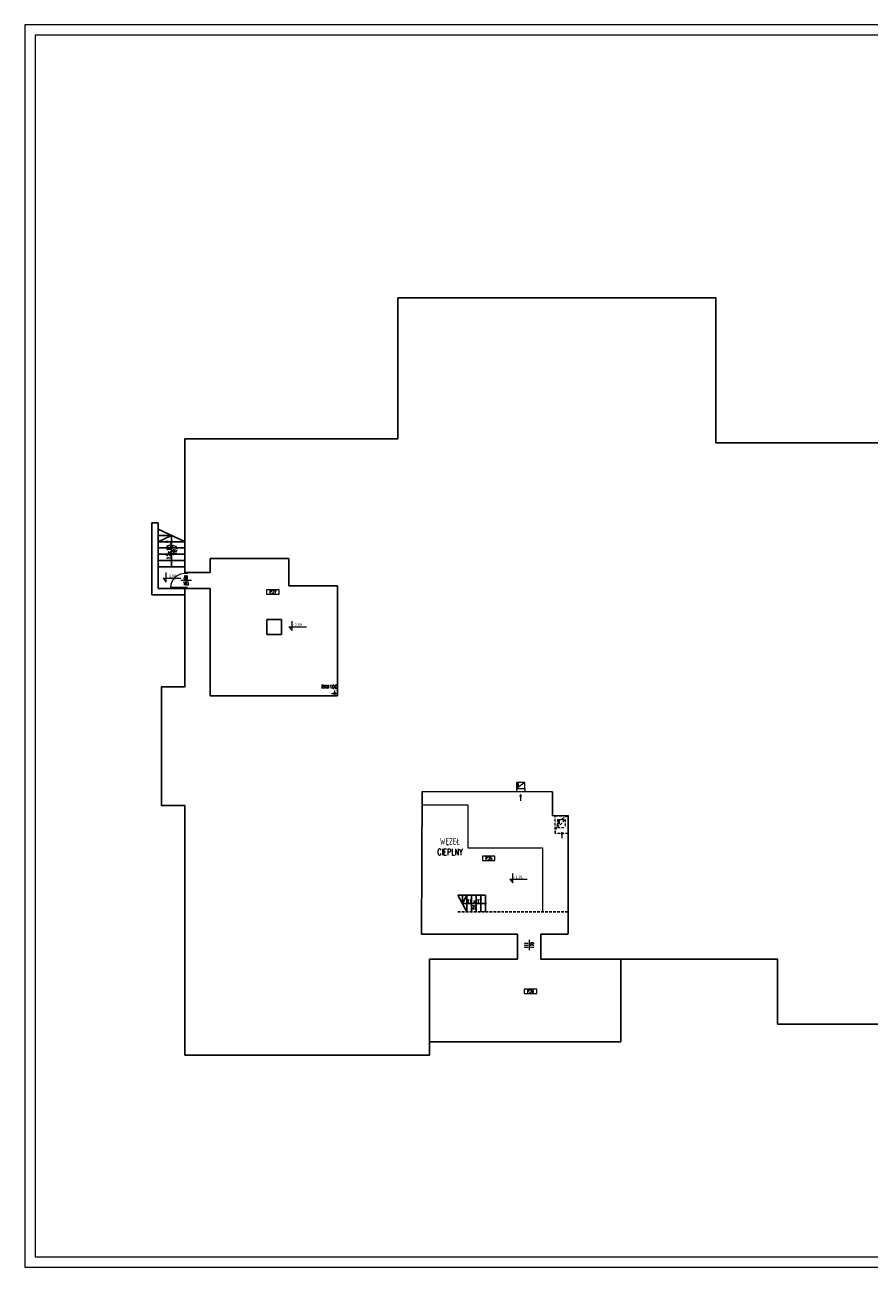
# Model space of a CAD drawing. Header units: millimetres. Extents: x 12584 to 77584, y 9983 to 29820.
# Tile 25 of 176: x 12584 to 16620, y 23880 to 29820. Entities that reach past the tile are written whole.
import ezdxf

# ---------------------------------------------------------------- set-up
doc = ezdxf.new("R2010")
doc.units = ezdxf.units.MM
doc.linetypes.add('ACAD_ISO10W100', pattern=[18, 12, -3, 0, -3])
doc.linetypes.add('HIDDEN', pattern=[9.525, 6.35, -3.175])
for name, color, linetype, lineweight in [('m_armatura', 5, 'Continuous', 5), ('m_tabela', 7, 'Continuous', 20), ('m_tekst', 7, 'Continuous', 13), ('m_wentylacja', 1, 'Continuous', 5), ('mr_cienka', 7, 'Continuous', 9), ('mr_instalacje', 1, 'Continuous', 9), ('mr_opis', 7, 'Continuous', 9), ('mr_otwory', 7, 'Continuous', 9), ('mr_stolarka', 7, 'Continuous', 13), ('mr_wentylacja', 1, 'Continuous', 13), ('mr_ściany', 7, 'Continuous', 25)]:
    doc.layers.add(name, color=color, linetype=linetype, lineweight=lineweight)
doc.styles.add('styl1', font='simplex.shx', dxfattribs={"width": 0.75})
doc.styles.add('TABELKA', font='arial.ttf')
doc.styles.add('WYM', font='simplex.shx', dxfattribs={"width": 0.5})
doc.styles.add('XFINE', font='tahoma.ttf')

# ---------------------------------------------------------------- blocks, each defined once
blk = doc.blocks.new('KOTA')
at = {"layer": 'mr_opis', "color": 0}
for p, q in [((-16.6, 20), (76.8, 20)), ((-16.6, 20), (0, 0)), ((0, 0), (0, 50))]:
    blk.add_line(p, q, dxfattribs=at)
at = {"layer": 'mr_opis', "color": 0, "style": 'TABELKA', "flags": 4}
blk.add_attdef('POZIOM', (1.4, 25), '', height=13.7, rotation=360, dxfattribs=at)
blk = doc.blocks.new('strz')
at = {"layer": 'm_wentylacja', "ltscale": 2}
h = blk.add_hatch(color=0, dxfattribs=at)
h.paths.add_polyline_path([(0, 9.8), (-2.9, 9.8), (0, 0)])
h.paths.add_polyline_path([(2.9, 9.8), (0, 9.8), (0, 0)])
at = {"layer": 'm_wentylacja', "color": 0, "ltscale": 2}
for p, q in [((0, 0), (-2.9, 9.8)), ((-2.9, 9.8), (2.9, 9.8)), ((0, 0), (0, 29.8)), ((0, 0), (2.9, 9.8))]:
    blk.add_line(p, q, dxfattribs=at)

msp = doc.modelspace()

# ---------------------------------------------------------------- linework, layer by layer
at = {"layer": 'm_armatura'}
for p, q in [((14480.1, 26090.6), (14701.6, 26090.6)), ((14701.4, 26090.2), (14701.4, 25885.3)), ((14701.4, 25885.3), (15057.9, 25885.3)), ((15057.9, 25885.3), (15057.9, 25575.8))]:
    msp.add_line(p, q, dxfattribs=at)
at = {"layer": 'm_tabela'}
for p, q in [((12583.6, 29819.8), (12583.6, 23879.8)), ((20993.6, 29819.8), (12583.6, 29819.8)), ((12633.6, 29769.8), (12633.6, 23929.8)), ((20943.6, 29769.8), (12633.6, 29769.8)), ((12583.6, 23879.8), (20993.6, 23879.8)), ((12633.6, 23929.8), (20943.6, 23929.8))]:
    msp.add_line(p, q, dxfattribs=at)
at = {"layer": 'mr_cienka', "ltscale": 2}
for p, q in [((13738.9, 27118.3), (13738.9, 27098.3)), ((13798.9, 27118.3), (13738.9, 27118.3)), ((13738.9, 27098.3), (13798.9, 27098.3)), ((13798.9, 27098.3), (13798.9, 27118.3)), ((14770.8, 25844.5), (14770.8, 25824.5)), ((14830.8, 25844.5), (14770.8, 25844.5)), ((14770.8, 25824.5), (14830.8, 25824.5)), ((14970.6, 25208.8), (14970.6, 25188.8)), ((15030.6, 25208.8), (14970.6, 25208.8)), ((14970.6, 25188.8), (15030.6, 25188.8))]:
    msp.add_line(p, q, dxfattribs=at)
at = {"layer": 'mr_cienka'}
for points in [[(14830.8, 25824.5), (14830.8, 25844.5)], [(15030.6, 25188.8), (15030.6, 25208.8)]]:
    msp.add_lwpolyline(points, dxfattribs=at)
at = {"layer": 'mr_instalacje', "color": 6, "linetype": 'ACAD_ISO10W100', "ltscale": 0.6}
for p, q in [((14049.8, 26622.8), (14079.8, 26622.8)), ((14064.8, 26607.8), (14064.8, 26637.8))]:
    msp.add_line(p, q, dxfattribs=at)
at = {"layer": 'mr_instalacje', "color": 6}
msp.add_circle((14064.8, 26622.8), 5, dxfattribs=at)
at = {"layer": 'mr_otwory', "ltscale": 2}
for p, q in [((13379.7, 27163.5), (13329.7, 27163.5)), ((14993.7, 25445), (14993.7, 25395))]:
    msp.add_line(p, q, dxfattribs=at)
at = {"layer": 'mr_stolarka', "ltscale": 2}
for p, q in [((13349.1, 27196.8), (13349.1, 27201.8)), ((13359.1, 27196.8), (13349.1, 27196.8)), ((13349.1, 27196.8), (13349.1, 27196.8)), ((13359.1, 27201.8), (13359.1, 27196.8)), ((13359.1, 27196.8), (13359.1, 27201.8)), ((13349.1, 27129.8), (13280.1, 27129.8)), ((13336.1, 27129.8), (13336.1, 27129.8)), ((13359.1, 27129.8), (13349.1, 27129.8)), ((13349.1, 27129.8), (13349.1, 27124.8)), ((13359.1, 27124.8), (13359.1, 27129.8)), ((13359.1, 27129.8), (13359.1, 27124.8))]:
    msp.add_line(p, q, dxfattribs=at)
msp.add_arc((13348.8, 27128.1), 68.7, 89.75889, 178.55606, dxfattribs=at)
at = {"layer": 'mr_wentylacja', "ltscale": 2}
msp.add_line((14973.4, 26196.8), (14933.4, 26168.8), dxfattribs=at)
at = {"layer": 'mr_wentylacja'}
for p, q in [((14933.4, 26168.8), (14933.4, 26152.3)), ((14973.4, 26168.8), (14973.4, 26152.3))]:
    msp.add_line(p, q, dxfattribs=at)
at = {"layer": 'mr_wentylacja', "linetype": 'HIDDEN', "ltscale": 2}
for p, q in [((15129.1, 26020), (15129.1, 25982)), ((15129.1, 25982), (15167.1, 26020)), ((15129.1, 26020), (15167.1, 26020)), ((15167.1, 26020), (15167.1, 25982)), ((15129.1, 25982), (15167.1, 25982))]:
    msp.add_line(p, q, dxfattribs=at)
at = {"layer": 'mr_wentylacja', "ltscale": 2}
msp.add_lwpolyline([(14933.4, 26196.8), (14933.4, 26168.8), (14973.4, 26168.8), (14973.4, 26196.8)], close=True, dxfattribs=at)
at = {"layer": 'mr_wentylacja', "linetype": 'HIDDEN', "ltscale": 2}
msp.add_lwpolyline([(15118.6, 26037.8), (15181.1, 26037.8), (15181.1, 25953.9), (15118.6, 25953.9)], close=True, dxfattribs=at)
msp.add_lwpolyline([(15118.6, 25953.9), (15135.2, 26016.1), (15181.1, 26037.8)], dxfattribs=at)
at = {"layer": 'mr_ściany', "ltscale": 2}
for p, q in [((13190.6, 27093.8), (13190.6, 27438.8)), ((13190.6, 27438.8), (13221.6, 27438.8)), ((13221.6, 27124.8), (13221.6, 27438.8)), ((13347.5, 27348.8), (13221.6, 27408.8)), ((13221.6, 27378.4), (13285.3, 27378.4)), ((13285.3, 27378.4), (13221.6, 27348.4)), ((13221.6, 27348.4), (13349.1, 27348.4)), ((13285.3, 27228.4), (13285.3, 27378.4)), ((13221.6, 27318.4), (13349.1, 27318.4)), ((13221.6, 27288.4), (13349.1, 27288.4)), ((13469.1, 27201.8), (13469.1, 27267.8)), ((13469.1, 27267.8), (13845.1, 27267.8)), ((13845.1, 27267.8), (13845.1, 27136.8)), ((13221.6, 27258.4), (13349.1, 27258.4)), ((13221.6, 27228.4), (13349.1, 27228.4)), ((13349.1, 27201.8), (13469.1, 27201.8)), ((13349.1, 27093.8), (13190.6, 27093.8)), ((13349.1, 27124.8), (13221.6, 27124.8)), ((13349.1, 27124.8), (13469.1, 27124.8)), ((13469.1, 26611.8), (13469.1, 27124.8)), ((13845.1, 27136.8), (14078.1, 27136.8)), ((14078.1, 27136.8), (14078.1, 26611.8)), ((13811.1, 26976.8), (13741.1, 26976.8)), ((13741.1, 26904.8), (13741.1, 26976.8)), ((13811.1, 26904.8), (13811.1, 26976.8)), ((13811.1, 26904.8), (13741.1, 26904.8)), ((14078.1, 26611.8), (13469.1, 26611.8)), ((14482.1, 26153.8), (14480.1, 25471.8)), ((14482.1, 26153.8), (14480.1, 25471.8)), ((15105.1, 26151.8), (14482.1, 26153.8)), ((15105.1, 26151.8), (14482.1, 26153.8)), ((15105.1, 26151.8), (15105.1, 26037.8)), ((15181.1, 26038.8), (15105.1, 26037.8)), ((15181.1, 26038.8), (15181.1, 25471.8)), ((14653.1, 25658.8), (14697.1, 25578.8)), ((14653.1, 25658.8), (14785.1, 25658.8)), ((14675.1, 25618.8), (14675.1, 25658.8)), ((14675.1, 25618.8), (14697.1, 25658.8)), ((14783.1, 25618.8), (14675.1, 25618.8)), ((14697.1, 25658.8), (14697.1, 25578.8)), ((14719.1, 25658.8), (14719.1, 25578.8)), ((14741.1, 25658.8), (14741.1, 25578.8)), ((14763.1, 25658.8), (14763.1, 25578.8)), ((14785.1, 25658.8), (14785.1, 25578.8)), ((14480.1, 25471.8), (14939.1, 25471.8)), ((14480.1, 25471.8), (14587.1, 25471.8)), ((14939.1, 25471.8), (14939.1, 25351.8)), ((15050.1, 25471.8), (15179.1, 25471.8)), ((15050.1, 25471.8), (15050.1, 25351.8)), ((15432.1, 25351.8), (15432.1, 24956.8)), ((14518.1, 24956.8), (15432.1, 24956.8))]:
    msp.add_line(p, q, dxfattribs=at)
at = {"layer": 'mr_ściany', "linetype": 'HIDDEN', "ltscale": 2}
for p, q in [((14653.1, 25578.8), (14785.1, 25578.8)), ((14785.1, 25578.8), (15181.1, 25578.8))]:
    msp.add_line(p, q, dxfattribs=at)
at = {"layer": 'mr_ściany', "ltscale": 2}
for points in [[(15050.1, 25351.8), (16182.1, 25351.8), (16182.1, 25041.8), (16675.1, 25041.8), (16675.1, 25351.8), (18356.1, 25351.8), (18356.1, 24909.8), (19522.1, 24909.8), (19522.1, 26089.8), (19636.1, 26089.8), (19636.1, 26656.8), (19524.1, 26656.8), (19524.1, 27843.8), (18510.1, 27843.8), (18510.1, 28518.8), (16992.1, 28518.8), (16992.1, 27821.8), (15887.1, 27821.8), (15887.1, 28513.8), (14367.1, 28513.8), (14367.1, 27840.8), (13349.1, 27840.8), (13349.1, 27201.8)], [(13349.1, 27124.8), (13349.1, 26654.8), (13237.1, 26654.8), (13237.1, 26086.8), (13349.1, 26086.8), (13349.1, 24893.8), (14518.1, 24893.8), (14518.1, 25351.8), (14939.1, 25351.8)]]:
    msp.add_lwpolyline(points, dxfattribs=at)
msp.add_circle((14785.1, 25618.8), 2, dxfattribs=at)

# ---------------------------------------------------------------- block references
at = {"layer": 'mr_opis'}
ref = msp.add_blockref('KOTA', (13259.4, 27155.6), dxfattribs=dict(at, xscale=0.8999999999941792, yscale=0.8999999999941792, zscale=0.6))
ref.add_attrib('POZIOM', '- 2,08', (13263.1, 27178.1), dxfattribs={"layer": '0', "height": 12.3, "style": 'TABELKA', "flags": 4})
ref = msp.add_blockref('KOTA', (13861.2, 26923.9), dxfattribs=dict(at, xscale=0.8999999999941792, yscale=0.8999999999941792, zscale=0.6))
ref.add_attrib('POZIOM', '- 2,08', (13864.9, 26946.4), dxfattribs={"layer": '0', "height": 12.3, "style": 'TABELKA', "flags": 4})
ref = msp.add_blockref('KOTA', (14916.3, 25717), dxfattribs=dict(at, xscale=0.8999999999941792, yscale=0.8999999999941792, zscale=0.6))
ref.add_attrib('POZIOM', '- 1,91', (14920, 25739.5), dxfattribs={"layer": '0', "height": 12.3, "style": 'TABELKA', "flags": 4})
at = {"layer": 'mr_wentylacja', "xscale": -1, "rotation": 180}
for p in [(14953.4, 26140), (15150, 25960.4)]:
    msp.add_blockref('strz', p, dxfattribs=at)

# ---------------------------------------------------------------- texts
at = {"layer": 'm_tekst', "ltscale": 3, "insert": (14616, 25890.3), "char_height": 30, "attachment_point": 5, "style": 'styl1'}
msp.add_mtext_dynamic_manual_height_columns('WĘZEŁ CIEPLNY', width=53.057, gutter_width=350, heights=[0], dxfattribs=at)
at = {"layer": 'mr_opis', "insert": (13262.8, 27308.9), "char_height": 17, "attachment_point": 2, "rotation": 90, "style": 'XFINE'}
msp.add_mtext('{\\Fsimplex|c238;12x15,7\\P28,7}', dxfattribs=at)
at = {"layer": 'mr_opis', "ltscale": 2, "char_height": 17, "width": 59.437, "attachment_point": 1, "style": 'WYM'}
for s, insert in [('0', (14935.6, 26195.2)), ('0', (15132.5, 26017.4)), ('\\pxqc;{\\W0.6;11 x 17\\P22}', (14702.3, 25637.8))]:
    msp.add_mtext(s, dxfattribs=dict(at, insert=insert))
at = {"layer": 'mr_otwory', "ltscale": 2, "char_height": 17, "attachment_point": 5}
for s, width, insert, style in [('80\\P183', 54.568, (13353.5, 27162.7), 'WYM'), ('P.27', 40, (13768.9, 27108.3), 'WYM'), ('RK%%C100', 62.34, (14038.8, 26655), 'styl1'), ('P.25', 40, (14800.8, 25834.5), 'WYM'), ('P.26', 40, (15000.6, 25198.8), 'WYM')]:
    msp.add_mtext_dynamic_manual_height_columns(s, width=width, gutter_width=75, heights=[0], dxfattribs=dict(at, insert=insert, style=style))
at = {"layer": 'mr_otwory', "ltscale": 2, "insert": (14994.5, 25418.8), "char_height": 17, "attachment_point": 5, "rotation": 90, "style": 'WYM'}
msp.add_mtext_dynamic_manual_height_columns('111\\P170', width=54.568, gutter_width=75, heights=[0], dxfattribs=at)

doc.saveas('drawing.dxf')
